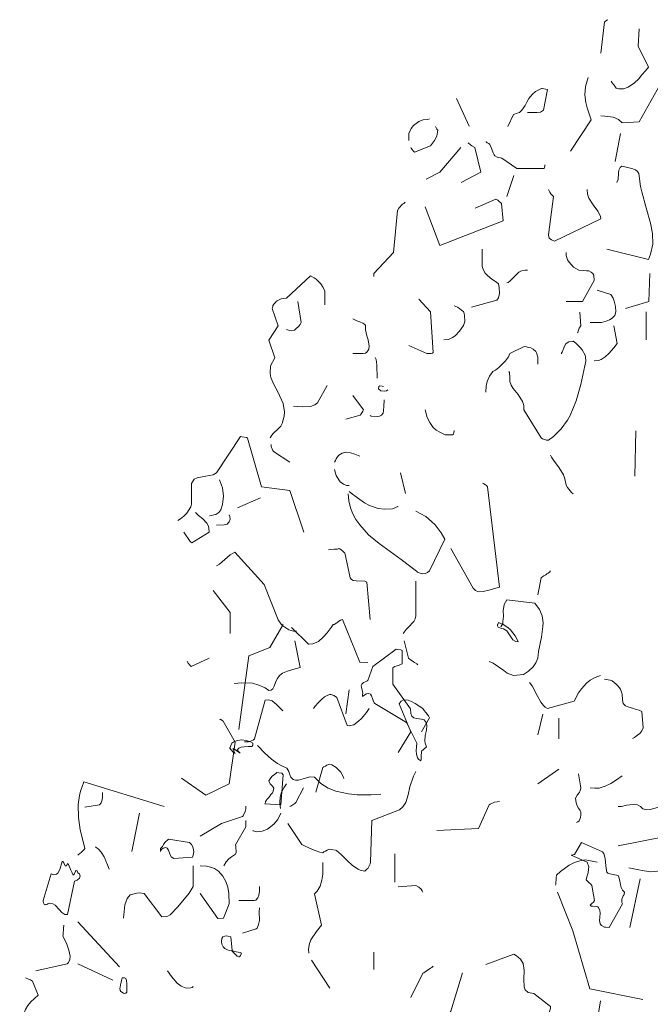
# Model space of a CAD drawing. Header units: metres. Extents: x 180716 to 180809, y 418548 to 418668.
# Tile 33 of 148: x 180771.83 to 180774.44, y 418561.26 to 418565.32. Entities that reach past the tile are written whole.
import ezdxf

# ---------------------------------------------------------------- set-up
doc = ezdxf.new("R2010")
doc.units = ezdxf.units.M
doc.layers.get('0').update_dxf_attribs({"color": 30, "lineweight": 0})
doc.layers.add('B-WE-GR-BOOM-SD', color=253, linetype='Continuous', lineweight=0)

# ---------------------------------------------------------------- blocks, each defined once
blk = doc.blocks.new('SGR-BOOM_S02_G_ZIJ-D')
at = {"flags": 128}
for points in [[(0.0455, 10.3933), (0.0611, 10.5223), (0.0644, 10.5234), (0.0711, 10.5289), (0.0744, 10.5301), (0.0744, 10.5312)], [(0.0889, 10.2776), (0.0933, 10.2698), (0.0989, 10.262), (0.1034, 10.2565), (0.1089, 10.2487), (0.12, 10.2454), (0.1401, 10.2454), (0.159, 10.252), (0.1845, 10.2698), (0.2012, 10.2854), (0.2157, 10.3032), (0.2301, 10.3199), (0.2424, 10.3354), (0.2001, 10.4222), (0.2046, 10.4934)], [(-0.079, 9.9885), (0.0066, 10.1175), (-0.0101, 10.1675), (-0.0156, 10.1886), (-0.0201, 10.2209), (-0.0179, 10.2554), (-0.0067, 10.2921)], [(-0.3381, 10.0908), (-0.3148, 10.1397), (-0.2992, 10.1453), (-0.2903, 10.1486), (-0.2803, 10.1575), (-0.267, 10.1764), (-0.2592, 10.1909), (-0.2514, 10.2053), (-0.2369, 10.2242), (-0.2236, 10.2353), (-0.1991, 10.2476), (-0.1958, 10.2465), (-0.1747, 10.2431), (-0.1902, 10.1575), (-0.2036, 10.1497), (-0.2169, 10.1486), (-0.257, 10.1475)], [(0.0455, 10.1341), (0.0622, 10.133), (0.0967, 10.1286), (0.1189, 10.1186), (0.1334, 10.1052), (0.2046, 10.1097), (0.2902, 10.2632)], [(-0.5494, 10.2053), (-0.4972, 10.0919)], [(-0.7474, 10.0318), (-0.7474, 10.0607), (-0.7374, 10.0819), (-0.7274, 10.0941), (-0.7051, 10.1108), (-0.6873, 10.1175), (-0.6684, 10.1186), (-0.6618, 10.1219)], [(-0.7385, 10.004), (-0.7374, 10.0007), (-0.7341, 9.9962), (-0.7274, 9.9885), (-0.724, 9.984), (-0.6573, 10.0107), (-0.6406, 10.0329), (-0.6306, 10.0507), (-0.6273, 10.0752), (-0.6306, 10.0797), (-0.634, 10.0852), (-0.6373, 10.0897)], [(0.1045, 9.9451), (0.1267, 10.0607)], [(-0.6751, 9.8728), (-0.6184, 9.9017), (-0.5316, 10.004)], [(-0.5305, 9.8595), (-0.4494, 9.9017), (-0.4738, 10.004), (-0.4872, 10.0107), (-0.4927, 10.014), (-0.5016, 10.0229)], [(-0.4293, 10.0274), (-0.4271, 10.0263), (-0.4238, 10.0229), (-0.4171, 10.0196), (-0.4138, 10.0174), (-0.4082, 10.0074), (-0.3993, 9.9818), (-0.3949, 9.9729), (-0.3915, 9.9696), (-0.3826, 9.964), (-0.3682, 9.9607), (-0.3626, 9.9595), (-0.3003, 9.9162), (-0.188, 9.9173), (-0.1869, 9.9217), (-0.1858, 9.9262), (-0.1847, 9.9295), (-0.1847, 9.9317)], [(0.07, 9.5837), (0.2424, 9.5414), (0.2513, 9.5625), (0.2602, 9.6048), (0.2591, 9.6482), (0.2513, 9.6904), (0.2335, 9.7549), (0.2146, 9.8205), (0.209, 9.8417), (0.2023, 9.8962), (0.1968, 9.9039), (0.189, 9.9106), (0.1734, 9.9173), (0.1501, 9.9228), (0.1323, 9.9262), (0.1256, 9.9206), (0.12, 9.9095), (0.1189, 9.8973), (0.1178, 9.8717), (0.1123, 9.8583)], [(-0.3426, 9.8016), (-0.3137, 9.8873)], [(-0.1702, 9.8294), (-0.1647, 9.8183), (-0.1602, 9.8116), (-0.1569, 9.8083), (-0.1502, 9.8016), (-0.1702, 9.6426), (-0.1669, 9.6293), (-0.158, 9.6215), (-0.1458, 9.617), (0.0455, 9.7082), (0.0444, 9.7204), (0.0333, 9.7405), (0.0144, 9.766), (-0.0034, 9.7938), (-0.009, 9.8105), (-0.0112, 9.8294)], [(-0.8909, 9.4702), (-0.8909, 9.4836), (-0.8097, 9.5703), (-0.7941, 9.7438), (-0.7885, 9.7527), (-0.773, 9.7694), (-0.7674, 9.7727), (-0.7619, 9.7772)], [(-0.6796, 9.7583), (-0.6184, 9.5992), (-0.3571, 9.7004), (-0.3648, 9.7727), (-0.376, 9.7827), (-0.3793, 9.7861), (-0.3871, 9.7905), (-0.4727, 9.7527)], [(-0.4883, 9.3434), (-0.3837, 9.3735), (-0.376, 9.3824), (-0.3726, 9.4002), (-0.3737, 9.4246), (-0.3771, 9.4402), (-0.3849, 9.4469), (-0.4038, 9.4591), (-0.4227, 9.4747), (-0.4316, 9.4847), (-0.4382, 9.4969), (-0.4438, 9.5125), (-0.4438, 9.5837)], [(-0.0979, 9.3679), (-0.0301, 9.3679), (0.0177, 9.4547), (0.0166, 9.4758), (0.0133, 9.4836), (0.0066, 9.4891), (-0.0034, 9.4936), (-0.0134, 9.4947), (-0.0256, 9.4958), (-0.0446, 9.4969), (-0.0668, 9.5091), (-0.0846, 9.5292), (-0.0913, 9.5392), (-0.0979, 9.5581), (-0.0979, 9.5692)], [(-0.3426, 9.4446), (-0.337, 9.4458), (-0.3292, 9.4513), (-0.3014, 9.4802), (-0.2925, 9.488), (-0.2814, 9.4936), (-0.2659, 9.4969), (-0.257, 9.4969)], [(0.1478, 9.339), (0.2435, 9.3679), (0.2479, 9.4836)], [(-1.3201, 8.8041), (-1.3146, 8.8119), (-1.3079, 8.8208), (-1.2834, 8.8441), (-1.2756, 8.853), (-1.2701, 8.8641), (-1.2612, 8.8942), (-1.2601, 8.912), (-1.2656, 8.9464), (-1.2879, 8.9942), (-1.3046, 9.0243), (-1.3168, 9.0543), (-1.3201, 9.0699), (-1.3179, 9.1021), (-1.3001, 9.1355), (-1.3246, 9.2078), (-1.2868, 9.2667), (-1.3112, 9.3379), (-1.3101, 9.3412), (-1.309, 9.3468), (-1.3079, 9.3512), (-1.3034, 9.3579), (-1.299, 9.3624), (-1.2945, 9.3668), (-1.2912, 9.3701), (-1.2734, 9.3779), (-1.2623, 9.3801), (-1.2523, 9.3813), (-1.1522, 9.4736), (-1.1377, 9.4658), (-1.1288, 9.4602), (-1.1099, 9.4402), (-1.0999, 9.4257), (-1.0933, 9.4102), (-1.0933, 9.3535)], [(0.0022, 9.2812), (0.0222, 9.2801), (0.0489, 9.2812), (0.0678, 9.2856), (0.0811, 9.2912), (0.0922, 9.299), (0.1034, 9.3101), (0.1078, 9.3245), (0.1067, 9.3468), (0.1011, 9.369), (0.0967, 9.3813), (0.0878, 9.3968), (0.0311, 9.4146)], [(-1.2523, 9.2523), (-1.2478, 9.25), (-1.2378, 9.2478), (-1.2189, 9.2489), (-1.2134, 9.2545), (-1.2022, 9.2645), (-1.1956, 9.2723), (-1.1911, 9.2812), (-1.2045, 9.3679)], [(-0.7474, 9.1855), (-0.6729, 9.1522), (-0.654, 9.1533), (-0.6495, 9.1544), (-0.6462, 9.1566), (-0.6573, 9.3245), (-0.7051, 9.3768)], [(-0.6017, 9.2089), (-0.5828, 9.21), (-0.5661, 9.2189), (-0.5561, 9.2256), (-0.5372, 9.2445), (-0.5216, 9.2678), (-0.5161, 9.2845), (-0.5172, 9.309), (-0.5183, 9.3179), (-0.5216, 9.3257), (-0.5283, 9.3301), (-0.5383, 9.339), (-0.5461, 9.3434), (-0.5595, 9.349)], [(-0.0501, 9.2378), (-0.049, 9.2389), (-0.0479, 9.2456), (-0.0468, 9.2489), (-0.0434, 9.2567), (-0.039, 9.2623), (-0.0368, 9.2667), (-0.0412, 9.3234)], [(0.2335, 9.2089), (0.2335, 9.3245)], [(-0.9776, 9.1522), (-0.9353, 9.1522), (-0.9264, 9.1544), (-0.9198, 9.1588), (-0.912, 9.17), (-0.9109, 9.1833), (-0.9153, 9.2089), (-0.9209, 9.2256), (-0.9264, 9.2511), (-0.9253, 9.2678), (-0.9287, 9.2723), (-0.9365, 9.2778), (-0.9498, 9.2834), (-0.9609, 9.2878), (-0.9776, 9.2956)], [(0.0177, 9.1221), (0.0366, 9.1233), (0.0478, 9.1277), (0.0633, 9.1388), (0.0789, 9.1533), (0.0989, 9.1766), (0.1134, 9.1944), (0.0989, 9.2667)], [(-0.3337, 9.0788), (-0.3315, 9.0743), (-0.3304, 9.0532), (-0.3292, 9.0365), (-0.3237, 9.022), (-0.3159, 9.0087), (-0.2959, 8.9831), (-0.2781, 8.9542), (-0.2725, 8.9375), (-0.2714, 8.9197), (-0.2002, 8.8041), (-0.1947, 8.8007), (-0.1913, 8.7985), (-0.1791, 8.7952), (-0.1702, 8.7952), (-0.1502, 8.8096), (-0.1179, 8.8419), (-0.0924, 8.8775), (-0.0813, 8.8964), (-0.0557, 8.9575), (-0.0368, 9.0243), (-0.0156, 9.121), (-0.0179, 9.1388), (-0.019, 9.1455), (-0.0312, 9.1677), (-0.039, 9.1777), (-0.0579, 9.1955), (-0.069, 9.2033), (-0.0724, 9.2022), (-0.0868, 9.2011), (-0.0935, 9.1966), (-0.099, 9.1933), (-0.1046, 9.1833), (-0.1135, 9.1577), (-0.1179, 9.1511)], [(-0.4293, 8.9931), (-0.4282, 9.0198), (-0.4238, 9.0376), (-0.4138, 9.0587), (-0.4004, 9.0788), (-0.3893, 9.0843), (-0.3748, 9.0943), (-0.3482, 9.1221), (-0.3359, 9.1388), (-0.3292, 9.1522), (-0.2703, 9.1811), (-0.2614, 9.18), (-0.2525, 9.1777), (-0.2436, 9.1755), (-0.2336, 9.17), (-0.2225, 9.1611), (-0.2192, 9.1555), (-0.2147, 9.1377), (-0.2136, 9.1255), (-0.2136, 9.1088)], [(-0.8864, 9.1366), (-0.882, 9.1277), (-0.8786, 9.1066), (-0.8775, 9.051)], [(-1.2234, 8.9353), (-1.2045, 8.9342), (-1.1845, 8.9331), (-1.1522, 8.9342), (-1.1344, 8.9409), (-1.1233, 8.9487), (-1.0844, 9.0209)], [(-0.8341, 9.002), (-0.8397, 8.9987), (-0.8475, 8.9976), (-0.8631, 8.9987), (-0.872, 9.0065), (-0.8708, 9.0165), (-0.8664, 9.0198), (-0.8575, 9.0176), (-0.8519, 9.0165)], [(-1.0065, 8.8819), (-0.9476, 8.8975), (-0.9431, 8.9031), (-0.9409, 8.9075), (-0.9365, 8.9142), (-0.9342, 8.9197), (-0.9776, 8.9787)], [(-0.9064, 8.8964), (-0.902, 8.8942), (-0.8775, 8.893), (-0.8686, 8.8942), (-0.8597, 8.8975), (-0.853, 8.9064), (-0.8508, 8.9186), (-0.8497, 8.9331), (-0.8486, 8.962)], [(-0.6796, 8.9197), (-0.6707, 8.8886), (-0.6595, 8.8675), (-0.6462, 8.8475), (-0.634, 8.8363), (-0.6195, 8.8274), (-0.5973, 8.8174), (-0.5672, 8.8174), (-0.5628, 8.8196), (-0.5617, 8.8252), (-0.5606, 8.8285), (-0.5595, 8.8319), (-0.5595, 8.8341)], [(0.1857, 8.6462), (0.1901, 8.833)], [(-1.7005, 8.4627), (-1.6893, 8.4704), (-1.676, 8.4816), (-1.6638, 8.4938), (-1.6471, 8.5194), (-1.6437, 8.5305), (-1.6437, 8.6161), (-1.6326, 8.6339), (-1.6215, 8.6395), (-1.6004, 8.6439), (-1.5548, 8.6517), (-1.5414, 8.6595), (-1.4413, 8.8096), (-1.4347, 8.8085), (-1.4169, 8.8052), (-1.4124, 8.803), (-1.3546, 8.6017), (-1.2389, 8.5872), (-1.18, 8.4148)], [(-1.3157, 8.7763), (-1.3146, 8.7685), (-1.3135, 8.764), (-1.3112, 8.7585), (-1.3079, 8.7518), (-1.3057, 8.7474), (-1.2389, 8.704)], [(-1.0543, 8.704), (-1.0499, 8.7107), (-1.0466, 8.7173), (-1.041, 8.7262), (-1.0365, 8.7329), (-1.0221, 8.7418), (-1.0054, 8.7451), (-0.9876, 8.7429), (-0.9698, 8.7374), (-0.9498, 8.7285)], [(-0.1613, 8.7329), (-0.158, 8.7251), (-0.1502, 8.7118), (-0.1257, 8.6806), (-0.1079, 8.6517), (-0.1024, 8.635), (-0.0968, 8.6095), (-0.0924, 8.5995), (-0.0868, 8.5928), (-0.0813, 8.585), (-0.0757, 8.5794), (-0.069, 8.5739)], [(-1.0543, 8.674), (-1.0499, 8.6584), (-1.0466, 8.6484), (-1.0365, 8.6306), (-1.0299, 8.6228), (-1.0165, 8.6128), (-1.0043, 8.6083), (-0.9932, 8.6083)], [(-0.7808, 8.6606), (-0.7607, 8.575)], [(-1.5703, 8.4827), (-1.5615, 8.4838), (-1.5526, 8.486), (-1.5437, 8.4882), (-1.5359, 8.4927), (-1.5314, 8.496), (-1.5236, 8.5071), (-1.5159, 8.5294), (-1.5125, 8.5639), (-1.5159, 8.5983), (-1.5281, 8.6306)], [(-0.9932, 8.5828), (-0.9843, 8.5761), (-0.9587, 8.5561), (-0.9298, 8.5361), (-0.9087, 8.5249), (-0.8731, 8.5127), (-0.8475, 8.5094), (-0.8141, 8.5116), (-0.8041, 8.5149), (-0.7986, 8.5183), (-0.7952, 8.5194), (-0.7919, 8.5205), (-0.7919, 8.5216)], [(-0.5739, 8.347), (-0.4816, 8.1835), (-0.4716, 8.1735), (-0.4594, 8.1691), (-0.4393, 8.1702), (-0.4171, 8.1757), (-0.3726, 8.188), (-0.4216, 8.6028), (-0.426, 8.6083), (-0.4304, 8.6106), (-0.4371, 8.615), (-0.4427, 8.6172)], [(-1.4547, 8.5149), (-1.3591, 8.5572)], [(-0.9976, 8.5739), (-0.9943, 8.5438), (-0.9876, 8.516), (-0.9776, 8.4905), (-0.9654, 8.4671), (-0.9498, 8.4449), (-0.9131, 8.4037), (-0.8697, 8.3681), (-0.7785, 8.3025), (-0.7151, 8.2536), (-0.7107, 8.2503), (-0.7007, 8.2458), (-0.6929, 8.2436), (-0.6896, 8.2425), (-0.6784, 8.2436), (-0.6751, 8.2458), (-0.6695, 8.248), (-0.6618, 8.2558), (-0.5984, 8.3859), (-0.6139, 8.4115), (-0.6384, 8.4449), (-0.6529, 8.4593), (-0.6773, 8.4793), (-0.7185, 8.5016)], [(-1.676, 8.4148), (-1.6504, 8.377), (-1.6426, 8.3715), (-1.5715, 8.4148), (-1.5726, 8.4326), (-1.5759, 8.4426), (-1.5815, 8.4527), (-1.597, 8.4693), (-1.6148, 8.4838), (-1.6282, 8.496)], [(-1.5414, 8.4438), (-1.5092, 8.4449), (-1.5036, 8.446), (-1.497, 8.4482), (-1.4892, 8.4582), (-1.4847, 8.4682), (-1.4858, 8.4793), (-1.4892, 8.486)], [(-1.0788, 8.3426), (-1.0721, 8.3437), (-1.0554, 8.3448), (-1.041, 8.3448), (-1.0365, 8.347), (-1.0321, 8.3459), (-1.0265, 8.3426), (-1.0199, 8.337), (-1.0143, 8.3314), (-1.011, 8.3292), (-0.9887, 8.2269), (-0.9832, 8.2191), (-0.9765, 8.2158), (-0.9643, 8.2136), (-0.9287, 8.2124), (-0.9198, 8.2091), (-0.9064, 8.0545)], [(-1.5414, 8.2758), (-1.5292, 8.2825), (-1.507, 8.3025), (-1.4847, 8.3214), (-1.4647, 8.3325), (-1.3446, 8.1991), (-1.2868, 8.0534), (-1.2745, 8.0356), (-1.2667, 8.0278), (-1.2423, 8.0112), (-1.2234, 8.0067), (-1.21, 8.0056)], [(-0.2136, 8.1557), (-0.2002, 8.2258), (-0.1936, 8.2313), (-0.1891, 8.2347), (-0.1813, 8.2391), (-0.1769, 8.2425), (-0.1713, 8.2458), (-0.1658, 8.2503), (-0.1613, 8.2558)], [(-1.5548, 8.1735), (-1.4847, 8.0834), (-1.4847, 7.9967)], [(-0.7708, 7.9967), (-0.7585, 8.0123), (-0.7463, 8.0234), (-0.7307, 8.0412), (-0.7263, 8.0456), (-0.7207, 8.0567), (-0.7185, 8.069), (-0.7185, 8.2124)], [(-0.4149, 7.881), (-0.3993, 7.8733), (-0.3771, 7.8588), (-0.3548, 7.8432), (-0.3404, 7.8332), (-0.3148, 7.8232), (-0.2736, 7.8277), (-0.2525, 7.841), (-0.2336, 7.8588), (-0.2225, 7.8755), (-0.2136, 7.8944), (-0.2114, 7.9222), (-0.1991, 7.9811), (-0.1936, 8.0256), (-0.1925, 8.0401), (-0.1958, 8.069), (-0.2069, 8.0957), (-0.2269, 8.1213), (-0.3426, 8.1357), (-0.3537, 8.1168), (-0.3571, 8.0901), (-0.3559, 8.0679), (-0.3582, 8.0456), (-0.3593, 8.0378), (-0.3671, 8.0245)], [(-1.2315, 8.0208), (-1.1614, 7.953), (-1.1436, 7.9541), (-1.1203, 7.9641), (-1.1002, 7.9808), (-1.0836, 7.9997), (-1.068, 8.0208), (-1.0591, 8.0342), (-1.0558, 8.0342), (-1.0446, 8.0408), (-1.0357, 8.0475), (-1.0291, 8.0509), (-1.0213, 8.0542), (-0.949, 7.8774), (-0.9156, 7.8763)], [(-1.4494, 7.6005), (-1.4072, 7.9041), (-1.3204, 7.9385), (-1.2659, 8.0342)], [(-0.3807, 8.0342), (-0.3796, 8.0342), (-0.3785, 8.0375), (-0.3774, 8.0386), (-0.3763, 8.042), (-0.3574, 8.0342), (-0.3385, 8.0219), (-0.3273, 8.0119), (-0.3084, 7.9875), (-0.3006, 7.9741), (-0.2951, 7.9619), (-0.3051, 7.963), (-0.3173, 7.9708), (-0.3284, 7.9864), (-0.3362, 7.9997), (-0.3429, 8.0075), (-0.3562, 8.0164), (-0.364, 8.0175), (-0.3718, 8.0197), (-0.3785, 8.0231), (-0.3807, 8.0275), (-0.3807, 8.0342), (-0.3807, 8.0342)], [(-1.468, 7.7898), (-1.438, 7.7932), (-1.3924, 7.791), (-1.3657, 7.7832), (-1.3401, 7.7721), (-1.3246, 7.7609), (-1.3146, 7.762), (-1.3079, 7.7676), (-1.3023, 7.7787), (-1.2968, 7.7943), (-1.2912, 7.8099), (-1.2812, 7.8232), (-1.2679, 7.8321), (-1.2478, 7.841), (-1.2256, 7.8477), (-1.1956, 7.8555), (-1.2178, 7.9667)], [(-0.9379, 7.745), (-0.9368, 7.7484), (-0.9379, 7.7584), (-0.9423, 7.7728), (-0.9434, 7.7817), (-0.9412, 7.7873), (-0.9334, 7.794), (-0.9268, 7.7973), (-0.9201, 7.7995), (-0.9156, 7.8017), (-0.8956, 7.8607), (-0.7989, 7.9319), (-0.7955, 7.9308), (-0.78, 7.9285), (-0.7744, 7.9263), (-0.7744, 7.8718), (-0.7866, 7.8651), (-0.7955, 7.8629), (-0.8044, 7.8596), (-0.8133, 7.8551), (-0.8133, 7.7873), (-0.7399, 7.685), (-0.7388, 7.6661), (-0.7344, 7.655), (-0.7266, 7.6483), (-0.7132, 7.6449), (-0.6943, 7.6427), (-0.6832, 7.6394), (-0.6754, 7.6294), (-0.6721, 7.6171), (-0.6743, 7.5971), (-0.6788, 7.5749), (-0.681, 7.5515), (-0.6799, 7.5437), (-0.6743, 7.5282), (-0.6843, 7.5193), (-0.6888, 7.5148), (-0.6932, 7.5137), (-0.6943, 7.507), (-0.6954, 7.4915), (-0.6954, 7.4759), (-0.6977, 7.4703), (-0.7054, 7.4759), (-0.711, 7.4837), (-0.7155, 7.4981), (-0.7166, 7.5126), (-0.7155, 7.5282), (-0.7132, 7.5437), (-0.7566, 7.6294), (-0.8867, 7.7072), (-0.8901, 7.7106), (-0.8945, 7.7195), (-0.8967, 7.7283), (-0.9012, 7.7395), (-0.9056, 7.7461), (-0.9123, 7.7484), (-0.9212, 7.7473), (-0.9323, 7.7406), (-0.9379, 7.7361), (-0.9379, 7.745), (-0.9379, 7.745)], [(-0.7663, 7.9667), (-0.7485, 7.8944), (-0.7418, 7.8888), (-0.7274, 7.8799), (-0.7229, 7.8766), (-0.714, 7.871), (-0.7096, 7.8666)], [(-1.6615, 7.881), (-1.6604, 7.8799), (-1.6593, 7.8766), (-1.6582, 7.8733), (-1.6515, 7.8655), (-1.646, 7.8599), (-1.5715, 7.8944)], [(-0.2481, 7.7943), (-0.2381, 7.7809), (-0.2169, 7.7398), (-0.2025, 7.7131), (-0.1902, 7.6987), (-0.1836, 7.692), (-0.1747, 7.6864), (-0.0646, 7.7164), (-0.0457, 7.7509), (-0.0345, 7.7676), (-0.0134, 7.791), (0.0022, 7.8043), (0.0222, 7.8154), (0.0444, 7.8232)], [(0.0611, 7.8076), (0.0845, 7.8043), (0.0933, 7.801), (0.1089, 7.7876), (0.1167, 7.7798), (0.1267, 7.7665), (0.1345, 7.7465), (0.1356, 7.722), (0.1378, 7.7076), (0.1478, 7.6975), (0.1612, 7.692), (0.1768, 7.6886), (0.1923, 7.6831), (0.2046, 7.6797), (0.2146, 7.6742), (0.2201, 7.6064), (0.2157, 7.5941), (0.2068, 7.583), (0.1979, 7.5763), (0.1912, 7.573), (0.1845, 7.5674), (0.1768, 7.563)], [(-1.1403, 7.6872), (-1.1347, 7.695), (-1.1203, 7.7117), (-1.108, 7.7239), (-1.0947, 7.735), (-1.0847, 7.7406), (-1.0747, 7.745), (-1.068, 7.7439), (-1.0569, 7.7406), (-1.0491, 7.7361), (-1.0446, 7.7317), (-1.0013, 7.6171), (-0.9935, 7.6149), (-0.9735, 7.6194), (-0.9546, 7.6338), (-0.9423, 7.6449), (-0.9223, 7.6705), (-0.9112, 7.6872)], [(-1.0065, 7.6642), (-0.9932, 7.7643)], [(-1.4258, 7.5485), (-1.4091, 7.5496), (-1.3969, 7.553), (-1.3891, 7.5563), (-1.3835, 7.5619), (-1.3401, 7.7209), (-1.3246, 7.7231), (-1.3112, 7.7187), (-1.2934, 7.7031), (-1.2667, 7.6775)], [(-0.7908, 7.5051), (-0.7385, 7.5908), (-0.7863, 7.7064), (-0.7785, 7.7176), (-0.7685, 7.722), (-0.7496, 7.7209), (-0.7352, 7.7153), (-0.7207, 7.7076), (-0.6896, 7.6864), (-0.684, 7.6786), (-0.6762, 7.6697), (-0.6718, 7.6631), (-0.6662, 7.6564), (-0.6618, 7.6486), (-0.6951, 7.5908)], [(-0.2136, 7.5774), (-0.1936, 7.6631)], [(-0.128, 7.5619), (-0.128, 7.6475)], [(-1.686, 7.3984), (-1.5848, 7.3283), (-1.4892, 7.3761), (-1.4636, 7.5474), (-1.5136, 7.6342), (-1.5181, 7.6375), (-1.5225, 7.6408), (-1.5259, 7.6419), (-1.527, 7.643)], [(-1.4772, 7.5437), (-1.4695, 7.5493), (-1.4539, 7.5549), (-1.4361, 7.5571), (-1.4183, 7.5549), (-1.4005, 7.5493), (-1.3916, 7.5437), (-1.3905, 7.5348), (-1.3949, 7.5304), (-1.4094, 7.5293), (-1.4272, 7.5282), (-1.4394, 7.5271), (-1.4483, 7.5226), (-1.455, 7.5148), (-1.4439, 7.5026), (-1.4706, 7.5215), (-1.4739, 7.5204), (-1.4639, 7.5015), (-1.4695, 7.5048), (-1.4728, 7.507), (-1.4872, 7.5237), (-1.485, 7.5259), (-1.4817, 7.5337), (-1.4784, 7.5404), (-1.4772, 7.5437), (-1.4772, 7.5437)], [(-1.3724, 7.5341), (-1.3413, 7.5029), (-1.3135, 7.4773), (-1.289, 7.4596), (-1.2712, 7.4495), (-1.2501, 7.4406), (-1.2423, 7.4262), (-1.2401, 7.4173), (-1.2334, 7.4028), (-1.2245, 7.3939), (-1.2145, 7.3906), (-1.2022, 7.3906), (-1.1833, 7.3962), (-1.1555, 7.4039), (-1.1366, 7.4028), (-1.1099, 7.3773), (-1.0799, 7.3584), (-1.0477, 7.345), (-0.9965, 7.3339), (-0.9598, 7.3306), (-0.902, 7.3306), (-0.8631, 7.3328)], [(-1.1314, 7.3413), (-1.1025, 7.4425), (-1.098, 7.4459), (-1.0913, 7.4492), (-1.0858, 7.4525), (-1.0791, 7.4548), (-1.0747, 7.457), (-1.0647, 7.4537), (-1.0469, 7.4437), (-1.028, 7.4236), (-1.0191, 7.4081), (-1.0157, 7.3981)], [(-1.3338, 7.3113), (-1.326, 7.318), (-1.3204, 7.3247), (-1.316, 7.3313), (-1.3104, 7.3391), (-1.3071, 7.3458), (-1.3049, 7.358), (-1.3093, 7.3658), (-1.3126, 7.3691), (-1.3193, 7.3758), (-1.3227, 7.3814), (-1.3249, 7.388), (-1.3171, 7.4003), (-1.3115, 7.407), (-1.3015, 7.4147), (-1.296, 7.4181), (-1.2915, 7.4225), (-1.2837, 7.4214), (-1.2715, 7.4192), (-1.2659, 7.4125), (-1.2759, 7.2891), (-1.3416, 7.2935), (-1.3393, 7.2991), (-1.3382, 7.3024), (-1.3349, 7.308), (-1.3338, 7.3113), (-1.3338, 7.3113)], [(-1.247, 7.2112), (-1.1892, 7.1256), (-1.1747, 7.1189), (-1.1603, 7.1111), (-1.138, 7.1011), (-1.1147, 7.0933), (-1.1014, 7.0911), (-1.098, 7.0945), (-1.0947, 7.0956), (-1.0913, 7.0978), (-1.0836, 7.1011), (-1.0747, 7.1056), (-1.068, 7.1045), (-1.0502, 7.1022), (-1.0457, 7.1), (-1.0257, 7.0844), (-1.0001, 7.0578), (-0.9801, 7.0388), (-0.9557, 7.0233), (-0.9479, 7.0188), (-0.929, 7.0144), (-0.9256, 7.0177), (-0.9201, 7.0233), (-0.9167, 7.0266), (-0.9112, 7.0366), (-0.9067, 7.0455), (-0.9045, 7.0522), (-0.9001, 7.2246), (-0.7855, 7.2679), (-0.7711, 7.2813), (-0.7599, 7.2991), (-0.7499, 7.3302), (-0.7421, 7.3636), (-0.7277, 7.407), (-0.7177, 7.427)], [(-0.2136, 7.375), (-0.128, 7.4362)], [(-0.0546, 7.216), (-0.049, 7.2182), (-0.0434, 7.2227), (-0.0379, 7.2371), (-0.0368, 7.2471), (-0.0368, 7.2605), (-0.0401, 7.266), (-0.0457, 7.2749), (-0.0512, 7.285), (-0.0557, 7.2972), (-0.059, 7.3161), (-0.0523, 7.3283), (-0.049, 7.3317), (-0.0457, 7.3361), (-0.0423, 7.3417), (-0.039, 7.3472), (-0.0368, 7.3595), (-0.0457, 7.4173)], [(0.0022, 7.3595), (0.0211, 7.3572), (0.0389, 7.3584), (0.0633, 7.3661), (0.0878, 7.3773), (0.1111, 7.3917), (0.1334, 7.4084)], [(-2.1134, 7.0811), (-2.1045, 7.0889), (-2.1, 7.0922), (-2.0945, 7.0978), (-2.0878, 7.1045), (-2.0844, 7.1089), (-2.0956, 7.1534), (-2.1033, 7.1856), (-2.1111, 7.2368), (-2.1122, 7.2902), (-2.1067, 7.3269), (-2.1022, 7.3458), (-2.0889, 7.3836), (-1.7575, 7.2824)], [(-1.2768, 7.2738), (-1.279, 7.2927), (-1.2801, 7.2994), (-1.2779, 7.3205), (-1.2723, 7.3406), (-1.2634, 7.3595), (-1.2523, 7.375)], [(-1.2389, 7.2827), (-1.2345, 7.2838), (-1.2256, 7.2894), (-1.2178, 7.2939), (-1.2134, 7.2983), (-1.1811, 7.3595)], [(-2.0844, 7.2791), (-2.0244, 7.2891), (-2.0177, 7.2969), (-2.0133, 7.3102), (-2.0122, 7.3213), (-2.0122, 7.3402)], [(-1.6085, 7.159), (-1.5206, 7.2112), (-1.4339, 7.2401), (-1.4305, 7.2435), (-1.4227, 7.2613), (-1.4205, 7.2724), (-1.4205, 7.2835)], [(-0.6317, 7.1826), (-0.4594, 7.1915), (-0.4149, 7.2883), (-0.4115, 7.2916), (-0.3926, 7.2994), (-0.3826, 7.3016), (-0.3726, 7.3027)], [(0.1178, 7.1193), (0.3058, 7.1571), (0.3391, 7.2316), (0.338, 7.2405), (0.3358, 7.2494), (0.3336, 7.2583), (0.3313, 7.2672), (0.3291, 7.2727), (0.3202, 7.2816), (0.3147, 7.2838), (0.2946, 7.2827), (0.2502, 7.2694), (0.2346, 7.2683), (0.219, 7.2727), (0.2101, 7.2827), (0.1979, 7.2883), (0.179, 7.2905), (0.1512, 7.2872), (0.1312, 7.2827), (0.1178, 7.2827)], [(-1.8909, 7.0956), (-1.8587, 7.2546)], [(-1.3905, 7.1823), (-1.3894, 7.1812), (-1.3805, 7.179), (-1.3772, 7.1779), (-1.3527, 7.1801), (-1.3304, 7.189), (-1.3038, 7.209), (-1.2871, 7.229), (-1.2748, 7.2546)], [(-1.5106, 7.0377), (-1.5006, 7.0533), (-1.4895, 7.0655), (-1.4795, 7.0744), (-1.4628, 7.0856), (-1.4594, 7.0922), (-1.4606, 7.1167), (-1.4628, 7.1234), (-1.4205, 7.1979), (-1.4205, 7.2246)], [(-2.0411, 7.1156), (-2.0388, 7.1145), (-2.0377, 7.1122), (-2.03, 7.1078), (-2.0288, 7.1056), (-2.0166, 7.0933), (-2.0055, 7.0744), (-1.991, 7.0411), (-1.9844, 7.0233)], [(-1.7719, 7.1089), (-1.7675, 7.1122), (-1.7642, 7.1167), (-1.7597, 7.1245), (-1.7542, 7.1334), (-1.7386, 7.1467), (-1.6518, 7.1334), (-1.6441, 7.1256), (-1.6385, 7.1156), (-1.6363, 7.1034), (-1.6352, 7.0945), (-1.6374, 7.0811), (-1.6407, 7.0722), (-1.7175, 7.0667), (-1.7286, 7.0744), (-1.7341, 7.0867), (-1.7397, 7.1011), (-1.7441, 7.11), (-1.7508, 7.1122), (-1.7608, 7.11), (-1.7686, 7.1045), (-1.7719, 7.0967), (-1.7719, 7.1089), (-1.7719, 7.1089)], [(-0.076, 7.0811), (-0.0704, 7.0822), (-0.066, 7.0833), (-0.0627, 7.0844), (-0.0337, 7.1334), (0.053, 7.0945), (0.0586, 7.0878), (0.0641, 7.0678), (0.0652, 7.0522), (0.0664, 7.0377), (0.0686, 7.0177), (0.0708, 7.011), (0.0741, 7.0066), (0.083, 7.0044), (0.1175, 6.9977), (0.1208, 6.9899), (0.1242, 6.9755), (0.1264, 6.9588), (0.1297, 6.9477), (0.1353, 6.9365), (0.1442, 6.9276), (0.142, 6.9187), (0.1386, 6.9132), (0.1331, 6.8987), (0.132, 6.8921), (0.1331, 6.8854), (0.1353, 6.8798), (0.0797, 6.782), (0.0664, 6.7831), (0.0608, 6.7842), (0.0486, 6.7909), (0.043, 6.7975), (0.0397, 6.8109), (0.0419, 6.8253), (0.043, 6.842), (0.0419, 6.8531), (0.0363, 6.8654), (0.033, 6.8676), (0.0263, 6.8687), (0.0119, 6.8698), (0.0063, 6.8709), (0.0018, 6.8743), (0.0085, 6.882), (0.0152, 6.8876), (0.0196, 6.8932), (0.0085, 6.9554), (0.003, 6.9621), (-0.0004, 6.9655), (-0.0037, 6.9688), (-0.0148, 6.9799), (-0.0126, 6.991), (-0.007, 7.0088), (-0.0048, 7.0233), (-0.0037, 7.0333), (-0.0104, 7.0522), (-0.076, 7.0811)], [(-0.8041, 6.9702), (-0.8041, 7.0859)], [(0.1612, 7.0281), (0.1957, 7.0225), (0.2246, 7.0169), (0.2524, 7.0125), (0.2802, 7.0147), (0.2891, 7.0181), (0.3091, 7.0314), (0.3147, 7.0403), (0.3191, 7.0559), (0.318, 7.0848), (0.3147, 7.1026), (0.3102, 7.1137)], [(-2.2568, 6.8932), (-2.2235, 7.0044), (-2.2123, 6.9999), (-2.2012, 7.0022), (-2.1957, 7.0066), (-2.1879, 7.0222), (-2.1779, 7.0544), (-2.1756, 7.0555), (-2.1712, 7.05), (-2.1656, 7.0377), (-2.1601, 7.0377), (-2.1567, 7.0466), (-2.1523, 7.0422), (-2.1423, 7.0188), (-2.1367, 7.0088), (-2.1334, 6.9988), (-2.1289, 7.0022), (-2.1234, 7.0144), (-2.12, 7.0177), (-2.1167, 7.0166), (-2.1134, 7.0088), (-2.1067, 7.0044), (-2.1033, 6.9944), (-2.1067, 6.9866), (-2.1167, 6.9777), (-2.1278, 6.9743), (-2.1567, 6.8364), (-2.1667, 6.8364), (-2.179, 6.8442), (-2.1912, 6.8565), (-2.2068, 6.8743), (-2.2168, 6.8798), (-2.229, 6.8832), (-2.2346, 6.882), (-2.2379, 6.8798), (-2.2412, 6.8776), (-2.249, 6.8754), (-2.2501, 6.8776), (-2.2524, 6.8787), (-2.2557, 6.8843), (-2.2568, 6.8898), (-2.2568, 6.8932), (-2.2568, 6.8932)], [(-1.9254, 6.8209), (-1.9199, 6.8765), (-1.9098, 6.9021), (-1.8976, 6.9176), (-1.8865, 6.9199), (-1.8698, 6.9243), (-1.8598, 6.9254), (-1.8398, 6.9221), (-1.7664, 6.8264), (-1.7475, 6.8276), (-1.7419, 6.8287), (-1.7319, 6.8353), (-1.7008, 6.8676), (-1.6541, 6.9243), (-1.6374, 6.9521), (-1.6374, 7.0377)], [(-1.6085, 6.9221), (-1.5351, 6.8198), (-1.5117, 6.8209), (-1.4884, 6.8798), (-1.4895, 6.9232), (-1.4939, 6.9488), (-1.5028, 6.9721), (-1.5151, 6.9944), (-1.5328, 7.0144), (-1.5495, 7.0255), (-1.5651, 7.0311), (-1.5829, 7.0355), (-1.6085, 7.0377)], [(-1.1603, 6.6763), (-1.1614, 6.693), (-1.157, 6.7163), (-1.1514, 6.7319), (-1.128, 6.7653), (-1.1069, 6.792), (-1.1358, 6.921), (-1.1258, 6.9321), (-1.1136, 6.9532), (-1.1058, 6.9777), (-1.1014, 7.0033), (-1.1025, 7.0511)], [(-0.1413, 6.9569), (-0.1402, 6.9602), (-0.1391, 6.9869), (-0.1369, 6.9991), (-0.1213, 7.0136), (-0.0846, 7.0403), (-0.0635, 7.0503), (-0.0412, 7.0581), (-0.0179, 7.0614), (0.0311, 7.0525)], [(-0.7908, 6.9502), (-0.7185, 6.9558), (-0.7062, 6.9491), (-0.6962, 6.9402), (-0.6918, 6.9335), (-0.6896, 6.928)], [(0.1656, 6.7823), (0.2079, 6.9836)], [(-1.4494, 6.8932), (-1.386, 6.8932), (-1.3783, 6.8954), (-1.3705, 6.9043), (-1.366, 6.9165), (-1.3638, 6.931), (-1.3638, 6.951)], [(-0.1324, 6.928), (-0.0701, 6.7689), (0.001, 6.5287), (0.219, 6.4854)], [(-1.4339, 6.7586), (-1.3772, 6.7764), (-1.3727, 6.7797), (-1.3671, 6.7942), (-1.3638, 6.8109), (-1.3649, 6.8465), (-1.3638, 6.8631)], [(-2.2868, 6.604), (-2.1578, 6.6329), (-2.1523, 6.6374), (-2.1467, 6.6496), (-2.1456, 6.6641), (-2.1501, 6.6885), (-2.159, 6.713), (-2.1756, 6.7486), (-2.1745, 6.7519), (-2.1734, 6.7797), (-2.1712, 6.792)], [(-2.1134, 6.8064), (-1.941, 6.6196)], [(-1.5151, 6.7441), (-1.5128, 6.7441), (-1.5062, 6.7464), (-1.5006, 6.7475), (-1.4939, 6.7464), (-1.4817, 6.7441), (-1.4761, 6.6874), (-1.4683, 6.683), (-1.4439, 6.6796), (-1.4383, 6.6763), (-1.4417, 6.6663), (-1.4461, 6.6618), (-1.4483, 6.6607), (-1.4561, 6.6641), (-1.4606, 6.6696), (-1.4661, 6.6752), (-1.4772, 6.6863), (-1.4884, 6.6874), (-1.495, 6.6897), (-1.4984, 6.6919), (-1.5062, 6.6952), (-1.5128, 6.7019), (-1.5184, 6.7141), (-1.5206, 6.7252), (-1.5184, 6.7364), (-1.5151, 6.7441), (-1.5151, 6.7441)], [(-0.8909, 6.6088), (-0.8909, 6.6811)], [(-0.4293, 6.6299), (-0.3137, 6.6722), (-0.3026, 6.6655), (-0.2948, 6.66), (-0.2859, 6.6522), (-0.2748, 6.6344), (-0.2703, 6.6066), (-0.2714, 6.5677), (-0.2703, 6.5376), (-0.267, 6.5243), (-0.2547, 6.5143), (-0.2314, 6.5098), (-0.1613, 6.4564), (-0.1624, 6.4487), (-0.1647, 6.4398), (-0.1669, 6.4309), (-0.1702, 6.4231)], [(-2.1134, 6.6329), (-1.9688, 6.5651)], [(-1.1492, 6.6474), (-1.0735, 6.5317)], [(-1.743, 6.604), (-1.7263, 6.5796), (-1.703, 6.5529), (-1.6863, 6.5395), (-1.6663, 6.5317), (-1.6474, 6.5328), (-1.6418, 6.5351), (-1.6374, 6.5384)], [(-0.7385, 6.4931), (-0.6896, 6.5943), (-0.6851, 6.5955), (-0.6751, 6.6021), (-0.6573, 6.6144), (-0.6518, 6.6177), (-0.6462, 6.6221)], [(-0.6017, 6.4164), (-0.5973, 6.4175), (-0.5895, 6.4231), (-0.5828, 6.4275), (-0.5772, 6.432), (-0.5739, 6.4364), (-0.525, 6.5955)], [(-2.3491, 6.1992), (-2.3513, 6.2381), (-2.3536, 6.3015), (-2.3536, 6.3449), (-2.3491, 6.3872), (-2.3447, 6.4072), (-2.3302, 6.4439), (-2.3202, 6.4606), (-2.308, 6.4761), (-2.2768, 6.5028), (-2.3013, 6.5606), (-2.3091, 6.5662), (-2.3169, 6.5695), (-2.3291, 6.574)], [(-1.9399, 6.5317), (-1.9388, 6.5351), (-1.9376, 6.5451), (-1.9343, 6.5573), (-1.9332, 6.5629), (-1.9299, 6.574), (-1.921, 6.5751), (-1.9154, 6.5718), (-1.9121, 6.564), (-1.911, 6.5495), (-1.911, 6.5151), (-1.9154, 6.5106), (-1.9199, 6.5095), (-1.9254, 6.5106), (-1.9354, 6.5184), (-1.9388, 6.5228), (-1.9399, 6.5317), (-1.9399, 6.5317)], [(0.0022, 6.3074), (0.0077, 6.3085), (0.0111, 6.3096), (0.0144, 6.3108), (0.0166, 6.3119), (0.0444, 6.4798)]]:
    blk.add_lwpolyline(points, dxfattribs=at)

msp = doc.modelspace()

# ---------------------------------------------------------------- block references
at = {"layer": 'B-WE-GR-BOOM-SD'}
msp.add_blockref('SGR-BOOM_S02_G_ZIJ-D', (180774.1866, 418554.7914), dxfattribs=at)

doc.saveas('drawing.dxf')
